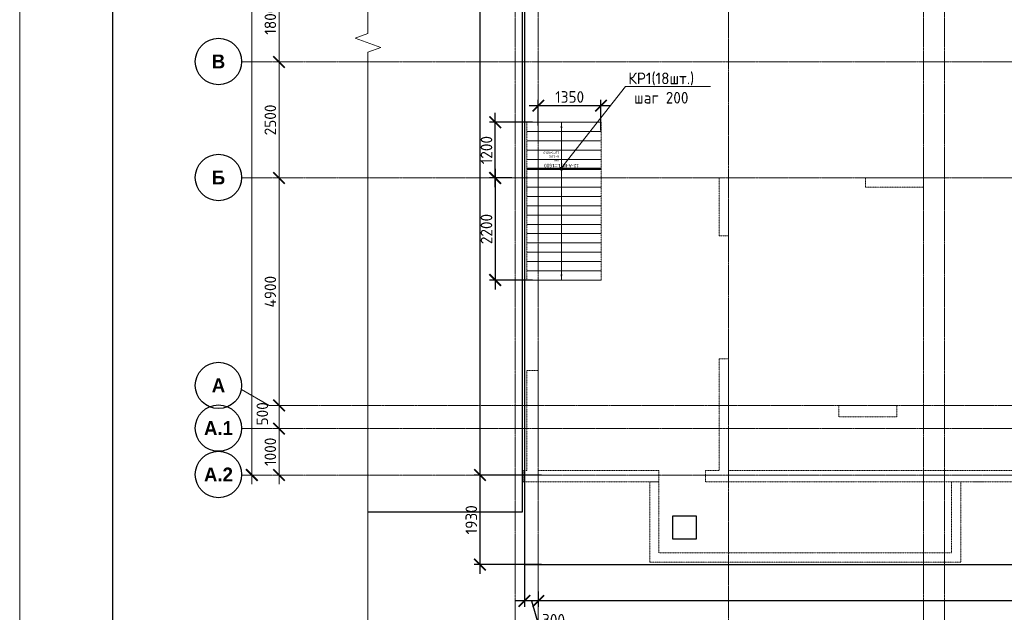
# Model space of a CAD drawing. Header units: millimetres. Extents: x -56135 to 1694203, y -446411 to -23139.
# Tile 115 of 256: x 717922 to 739137, y -185679 to -172910. Entities that reach past the tile are written whole.
import ezdxf
from ezdxf import colors
from ezdxf.entities.mleader import LeaderData, LeaderLine
from ezdxf.enums import TextEntityAlignment as Align
from ezdxf.math import Vec2, Vec3

# ---------------------------------------------------------------- set-up
doc = ezdxf.new("R2010")
doc.units = ezdxf.units.MM
doc.set_wipeout_variables(frame=1)
for name, pattern in [('01 Штриховая _4 мм_', [6, 3.5, -2.5]), ('______5', [1100, 800, -100, 100, -100]), ('GOST2.303 4', [7, 5, -2, 0]), ('осевая', [50.800000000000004, 31.75, -6.35, 6.35, -6.35])]:
    doc.linetypes.add(name, pattern=pattern)
for name, color, linetype, lineweight in [('0 Фундамент', 5, 'Continuous', 30), ('АрмСтер', 2, 'Continuous', 50), ('ВК_задание стр текст', 1, 'Continuous', 5), ('контур распр. стерхней', 2, 'GOST2.303 4', 20), ('Оси', 40, '______5', 18), ('подоснова', 151, 'Continuous', 5), ('РАЗМЕРЫ', 1, 'Continuous', 9), ('СТЕНЫ', 3, 'Continuous', 30), ('ТОНКИЕ', 7, 'Continuous', 9)]:
    doc.layers.add(name, color=color, linetype=linetype, lineweight=lineweight)
doc.layers.add('АрмСтер_атрибуты', color=2, linetype='Continuous', lineweight=0, plot=False)
doc.layers.add('АрмСтер_невид', color=8, linetype='Continuous', lineweight=0, plot=False)
doc.layers.add('ТОЛСТЫЕ_ОСНОВНЫЕ', color=6, linetype='Continuous')
doc.styles.add('Century Gothic', font='GOTHIC.TTF')
doc.styles.add('GOST-2.304_Type-B', font='GOST_Common.ttf')
doc.styles.get("Standard").update_dxf_attribs({"font": 'arial.ttf'})
doc.styles.add('Аннотативный', font='arial.ttf')
doc.dimstyles.new('СПДС', dxfattribs={"dimscale": 100, "dimtxt": 2.5, "dimasz": 2.5, "dimexe": 1.25, "dimexo": 0, "dimtad": 1, "dimdec": 0, "dimtxsty": 'GOST-2.304_Type-B', "dimblk": 'ARCHTICK', "dimcen": 2.5, "dimdle": 2, "dimadec": 0, "dimazin": 2, "dimtfac": 0.75, "dimtdec": 0, "dimtmove": 1, "dimatfit": 3, "dimfxl": 1, "dimtolj": 1, "dimarcsym": 1})

# ---------------------------------------------------------------- blocks, each defined once
blk = doc.blocks.new('NSY101')
at = {"color": 0, "linetype": 'ByBlock', "lineweight": -2}
blk.add_circle((0, 0), 50.00000381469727, dxfattribs=at)
blk = doc.blocks.new('_ArchTick')
at = {"color": 0, "linetype": 'ByBlock', "const_width": 0.15}
blk.add_lwpolyline([(-0.5, -0.5), (0.5, 0.5)], dxfattribs=at)
blk = doc.blocks.new('*D1015')
at = {"layer": 'DEFPOINTS', "color": 0, "transparency": 16777216}
for p in [(468282.1041254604, -106495.3522067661), (468907.0186061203, -106495.3522067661), (468657.8789552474, -128395.3523090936)]:
    blk.add_point(p, dxfattribs=at)
at = {"layer": 'РАЗМЕРЫ', "color": 0, "lineweight": -2, "transparency": 16777216}
for p, q in [((468907.0186061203, -106495.3522067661), (468157.1041254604, -106495.3522067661)), ((468282.1041254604, -128595.3523090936), (468282.1041254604, -106295.3522067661)), ((468657.8789552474, -128395.3523090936), (468157.1041254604, -128395.3523090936))]:
    blk.add_line(p, q, dxfattribs=at)
at = {"layer": 'РАЗМЕРЫ', "color": 0, "lineweight": -2, "transparency": 16777216, "xscale": 250, "yscale": 250, "zscale": 250}
for p, rotation in [((468282.1041254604, -106495.3522067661), 90), ((468282.1041254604, -128395.3523090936), 270)]:
    blk.add_blockref('_ArchTick', p, dxfattribs=dict(at, rotation=rotation))
at = {"layer": 'РАЗМЕРЫ', "color": 0, "transparency": 16777216, "insert": (468094.6041254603, -117445.3522579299), "char_height": 250, "attachment_point": 5, "rotation": 90, "style": 'GOST-2.304_Type-B'}
blk.add_mtext('\\A1;21900', dxfattribs=at)
blk = doc.blocks.new('*D1016')
at = {"layer": 'DEFPOINTS', "color": 0, "transparency": 16777216}
for p in [(468830.3496261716, -127395.3523090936), (468867.6653795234, -127395.3523090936), (468889.6565454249, -128395.3523090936)]:
    blk.add_point(p, dxfattribs=at)
at = {"layer": 'РАЗМЕРЫ', "color": 0, "lineweight": -2, "transparency": 16777216}
for p, q in [((468867.6653795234, -128595.3523090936), (468867.6653795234, -127195.3523090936)), ((468830.3496261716, -127395.3523090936), (468992.6653795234, -127395.3523090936)), ((468889.6565454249, -128395.3523090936), (468742.6653795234, -128395.3523090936))]:
    blk.add_line(p, q, dxfattribs=at)
at = {"layer": 'РАЗМЕРЫ', "color": 0, "lineweight": -2, "transparency": 16777216, "xscale": 250, "yscale": 250, "zscale": 250}
for p, rotation in [((468867.6653795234, -127395.3523090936), 90), ((468867.6653795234, -128395.3523090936), 270)]:
    blk.add_blockref('_ArchTick', p, dxfattribs=dict(at, rotation=rotation))
at = {"layer": 'РАЗМЕРЫ', "color": 0, "transparency": 16777216, "insert": (468680.1653795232, -127895.3523090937), "char_height": 250, "attachment_point": 5, "rotation": 90, "style": 'GOST-2.304_Type-B'}
blk.add_mtext('\\A1;1000', dxfattribs=at)
blk = doc.blocks.new('*D1017')
at = {"layer": 'DEFPOINTS', "color": 0, "transparency": 16777216}
for p in [(468867.6653795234, -126895.3523090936), (469198.3155209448, -126895.3523090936), (468830.3496261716, -127395.3523090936)]:
    blk.add_point(p, dxfattribs=at)
at = {"layer": 'РАЗМЕРЫ', "color": 0, "lineweight": -2, "transparency": 16777216}
for p, q in [((468867.6653795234, -127595.3523090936), (468867.6653795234, -126695.3523090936)), ((469198.3155209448, -126895.3523090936), (468742.6653795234, -126895.3523090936)), ((468830.3496261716, -127395.3523090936), (468992.6653795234, -127395.3523090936))]:
    blk.add_line(p, q, dxfattribs=at)
at = {"layer": 'РАЗМЕРЫ', "color": 0, "lineweight": -2, "transparency": 16777216, "xscale": 250, "yscale": 250, "zscale": 250}
for p, rotation in [((468867.6653795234, -126895.3523090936), 90), ((468867.6653795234, -127395.3523090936), 270)]:
    blk.add_blockref('_ArchTick', p, dxfattribs=dict(at, rotation=rotation))
at = {"layer": 'РАЗМЕРЫ', "color": 0, "transparency": 16777216, "insert": (468507.8847320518, -127077.9129722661), "char_height": 250, "attachment_point": 5, "rotation": 90, "style": 'GOST-2.304_Type-B'}
blk.add_mtext('\\A1;500', dxfattribs=at)
blk = doc.blocks.new('*D1018')
at = {"layer": 'DEFPOINTS', "color": 0, "transparency": 16777216}
for p in [(468867.665379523, -121995.3523090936), (468934.1362863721, -121995.3523090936), (469198.3155209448, -126895.3523090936)]:
    blk.add_point(p, dxfattribs=at)
at = {"layer": 'РАЗМЕРЫ', "color": 0, "lineweight": -2, "transparency": 16777216}
for p, q in [((468867.665379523, -127095.3523090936), (468867.665379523, -121795.3523090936)), ((468934.1362863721, -121995.3523090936), (468742.665379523, -121995.3523090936)), ((469198.3155209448, -126895.3523090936), (468742.665379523, -126895.3523090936))]:
    blk.add_line(p, q, dxfattribs=at)
at = {"layer": 'РАЗМЕРЫ', "color": 0, "lineweight": -2, "transparency": 16777216, "xscale": 250, "yscale": 250, "zscale": 250}
for p, rotation in [((468867.665379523, -121995.3523090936), 90), ((468867.665379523, -126895.3523090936), 270)]:
    blk.add_blockref('_ArchTick', p, dxfattribs=dict(at, rotation=rotation))
at = {"layer": 'РАЗМЕРЫ', "color": 0, "transparency": 16777216, "insert": (468680.1653795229, -124445.3523090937), "char_height": 250, "attachment_point": 5, "rotation": 90, "style": 'GOST-2.304_Type-B'}
blk.add_mtext('\\A1;4900', dxfattribs=at)
blk = doc.blocks.new('*D1019')
at = {"layer": 'DEFPOINTS', "color": 0, "transparency": 16777216}
for p in [(468867.6653795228, -119495.3523090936), (468934.1362863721, -119495.3523090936), (468934.1362863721, -121995.3523090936)]:
    blk.add_point(p, dxfattribs=at)
at = {"layer": 'РАЗМЕРЫ', "color": 0, "lineweight": -2, "transparency": 16777216}
for p, q in [((468867.6653795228, -122195.3523090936), (468867.6653795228, -119295.3523090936)), ((468934.1362863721, -119495.3523090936), (468742.6653795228, -119495.3523090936)), ((468934.1362863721, -121995.3523090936), (468742.6653795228, -121995.3523090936))]:
    blk.add_line(p, q, dxfattribs=at)
at = {"layer": 'РАЗМЕРЫ', "color": 0, "lineweight": -2, "transparency": 16777216, "xscale": 250, "yscale": 250, "zscale": 250}
for p, rotation in [((468867.6653795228, -119495.3523090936), 90), ((468867.6653795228, -121995.3523090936), 270)]:
    blk.add_blockref('_ArchTick', p, dxfattribs=dict(at, rotation=rotation))
at = {"layer": 'РАЗМЕРЫ', "color": 0, "transparency": 16777216, "insert": (468680.1653795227, -120745.3523090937), "char_height": 250, "attachment_point": 5, "rotation": 90, "style": 'GOST-2.304_Type-B'}
blk.add_mtext('\\A1;2500', dxfattribs=at)
blk = doc.blocks.new('*D997')
at = {"layer": 'DEFPOINTS', "color": 0, "transparency": 16777216}
for p in [(468867.6653795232, -117695.3523090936), (468934.1362863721, -117695.3523090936), (468934.1362863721, -119495.3523090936)]:
    blk.add_point(p, dxfattribs=at)
at = {"layer": 'РАЗМЕРЫ', "color": 0, "lineweight": -2, "transparency": 16777216}
for p, q in [((468867.6653795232, -119695.3523090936), (468867.6653795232, -117495.3523090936)), ((468934.1362863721, -117695.3523090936), (468742.6653795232, -117695.3523090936)), ((468934.1362863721, -119495.3523090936), (468742.6653795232, -119495.3523090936))]:
    blk.add_line(p, q, dxfattribs=at)
at = {"layer": 'РАЗМЕРЫ', "color": 0, "lineweight": -2, "transparency": 16777216, "xscale": 250, "yscale": 250, "zscale": 250}
for p, rotation in [((468867.6653795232, -117695.3523090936), 90), ((468867.6653795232, -119495.3523090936), 270)]:
    blk.add_blockref('_ArchTick', p, dxfattribs=dict(at, rotation=rotation))
at = {"layer": 'РАЗМЕРЫ', "color": 0, "transparency": 16777216, "insert": (468680.1653795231, -118595.3523090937), "char_height": 250, "attachment_point": 5, "rotation": 90, "style": 'GOST-2.304_Type-B'}
blk.add_mtext('\\A1;1800', dxfattribs=at)
blk = doc.blocks.new('*D1093')
at = {"layer": 'DEFPOINTS', "color": 0, "transparency": 16777216}
for p in [(775897.1959788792, -184650.1998832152), (729097.2632983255, -185232.286117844), (729097.2632983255, -185434.0357988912)]:
    blk.add_point(p, dxfattribs=at)
at = {"layer": 'РАЗМЕРЫ', "color": 0, "lineweight": -2, "transparency": 16777216}
for p, q in [((775897.1959788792, -184650.1998832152), (775897.1959788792, -185559.0357988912)), ((729097.2632983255, -185232.286117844), (729097.2632983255, -185559.0357988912)), ((776097.1959788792, -185434.0357988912), (728897.2632983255, -185434.0357988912))]:
    blk.add_line(p, q, dxfattribs=at)
at = {"layer": 'РАЗМЕРЫ', "color": 0, "lineweight": -2, "transparency": 16777216, "xscale": 250, "yscale": 250, "zscale": 250, "rotation": 180}
blk.add_blockref('_ArchTick', (729097.2632983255, -185434.0357988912), dxfattribs=at)
at = {"layer": 'РАЗМЕРЫ', "color": 0, "lineweight": -2, "transparency": 16777216, "xscale": 250, "yscale": 250, "zscale": 250}
blk.add_blockref('_ArchTick', (775897.1959788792, -185434.0357988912), dxfattribs=at)
at = {"layer": 'РАЗМЕРЫ', "color": 0, "transparency": 16777216, "insert": (752497.2296386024, -185246.5357988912), "char_height": 250, "attachment_point": 5, "style": 'GOST-2.304_Type-B'}
blk.add_mtext('\\A1;46800', dxfattribs=at)
blk = doc.blocks.new('*D1094')
at = {"layer": 'DEFPOINTS', "color": 0, "transparency": 16777216}
for p in [(728797.0003631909, -184650.191780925), (729097.2632983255, -185232.286117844), (728797.0003631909, -185434.0357988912)]:
    blk.add_point(p, dxfattribs=at)
at = {"layer": 'РАЗМЕРЫ', "color": 0, "lineweight": -2, "transparency": 16777216}
for p, q in [((728797.0003631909, -184650.191780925), (728797.0003631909, -185559.0357988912)), ((729097.2632983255, -185232.286117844), (729097.2632983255, -185559.0357988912)), ((729297.2632983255, -185434.0357988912), (728597.0003631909, -185434.0357988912)), ((728947.1318307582, -185434.0357988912), (729125.2568307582, -186027.7857988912)), ((729125.2568307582, -186027.7857988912), (729725.2568307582, -186027.7857988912))]:
    blk.add_line(p, q, dxfattribs=at)
at = {"layer": 'РАЗМЕРЫ', "color": 0, "lineweight": -2, "transparency": 16777216, "xscale": 250, "yscale": 250, "zscale": 250, "rotation": 180}
blk.add_blockref('_ArchTick', (728797.0003631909, -185434.0357988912), dxfattribs=at)
at = {"layer": 'РАЗМЕРЫ', "color": 0, "lineweight": -2, "transparency": 16777216, "xscale": 250, "yscale": 250, "zscale": 250}
blk.add_blockref('_ArchTick', (729097.2632983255, -185434.0357988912), dxfattribs=at)
at = {"layer": 'РАЗМЕРЫ', "color": 0, "transparency": 16777216, "insert": (729425.2568307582, -185840.2857988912), "char_height": 250, "attachment_point": 5, "style": 'GOST-2.304_Type-B'}
blk.add_mtext('\\A1;300', dxfattribs=at)
blk = doc.blocks.new('*D1095')
at = {"layer": 'DEFPOINTS', "color": 0, "transparency": 16777216}
for p in [(727840.7416423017, -182720.1919830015), (729165.5298182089, -182720.1919830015), (729165.5298182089, -184650.1917809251)]:
    blk.add_point(p, dxfattribs=at)
at = {"layer": 'РАЗМЕРЫ', "color": 0, "lineweight": -2, "transparency": 16777216}
for p, q in [((727840.7416423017, -184850.1917809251), (727840.7416423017, -182520.1919830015)), ((729165.5298182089, -182720.1919830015), (727715.7416423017, -182720.1919830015)), ((729165.5298182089, -184650.1917809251), (727715.7416423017, -184650.1917809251))]:
    blk.add_line(p, q, dxfattribs=at)
at = {"layer": 'РАЗМЕРЫ', "color": 0, "lineweight": -2, "transparency": 16777216, "xscale": 250, "yscale": 250, "zscale": 250}
for p, rotation in [((727840.7416423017, -182720.1919830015), 90), ((727840.7416423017, -184650.1917809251), 270)]:
    blk.add_blockref('_ArchTick', p, dxfattribs=dict(at, rotation=rotation))
at = {"layer": 'РАЗМЕРЫ', "color": 0, "transparency": 16777216, "insert": (727653.2416423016, -183685.1918819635), "char_height": 250, "attachment_point": 5, "rotation": 90, "style": 'GOST-2.304_Type-B'}
blk.add_mtext('\\A1;1930', dxfattribs=at)
blk = doc.blocks.new('*D1096')
at = {"layer": 'DEFPOINTS', "color": 0, "transparency": 16777216}
for p in [(727840.7416423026, -160820.191880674), (729097.2632983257, -160820.191880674), (729165.5298182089, -182720.1919830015)]:
    blk.add_point(p, dxfattribs=at)
at = {"layer": 'РАЗМЕРЫ', "color": 0, "lineweight": -2, "transparency": 16777216}
for p, q in [((727840.7416423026, -182920.1919830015), (727840.7416423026, -160620.191880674)), ((729097.2632983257, -160820.191880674), (727715.7416423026, -160820.191880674)), ((729165.5298182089, -182720.1919830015), (727715.7416423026, -182720.1919830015))]:
    blk.add_line(p, q, dxfattribs=at)
at = {"layer": 'РАЗМЕРЫ', "color": 0, "lineweight": -2, "transparency": 16777216, "xscale": 250, "yscale": 250, "zscale": 250}
for p, rotation in [((727840.7416423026, -160820.191880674), 90), ((727840.7416423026, -182720.1919830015), 270)]:
    blk.add_blockref('_ArchTick', p, dxfattribs=dict(at, rotation=rotation))
at = {"layer": 'РАЗМЕРЫ', "color": 0, "transparency": 16777216, "insert": (727653.2416423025, -171770.1919318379), "char_height": 250, "attachment_point": 5, "rotation": 90, "style": 'GOST-2.304_Type-B'}
blk.add_mtext('\\A1;21900', dxfattribs=at)
blk = doc.blocks.new('*U43')
at = {"layer": 'ТОЛСТЫЕ_ОСНОВНЫЕ', "color": 6}
blk.add_lwpolyline([(20, 5), (886, 5), (886, 415), (20, 415)], close=True, dxfattribs=at)
at = {"layer": 'ТОНКИЕ'}
blk.add_lwpolyline([(0, 0), (891, 0), (891, 420), (0, 420)], close=True, dxfattribs=at)
blk = doc.blocks.new('вк')
at = {"layer": '0 Фундамент', "color": 5, "ltscale": 100}
blk.add_lwpolyline([(-559051.8514203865, -945800.8449470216), (-558551.8514203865, -945800.8449470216), (-558551.8514203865, -946300.8449470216), (-559051.8514203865, -946300.8449470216)], close=True, dxfattribs=at)
blk = doc.blocks.new('стены  тп')
at = {"layer": 'СТЕНЫ', "color": 251, "linetype": '01 Штриховая _4 мм_', "lineweight": 0, "true_color": 0x636466}
for p, q in [((542712.2941032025, -332125.7320408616, 3099.999999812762), (542462.2941032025, -332125.7320408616, 3099.999999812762)), ((542462.2941032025, -332125.7320408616, 3099.999999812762), (542462.2941032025, -333125.7320411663, 3099.999999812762)), ((542712.2941032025, -333125.7320411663, 3099.999999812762), (542712.2941032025, -332125.7320408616, 3099.999999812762)), ((546692.2941032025, -332125.7320408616, 3099.999999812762), (546612.2941032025, -332125.7320408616, 3099.999999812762)), ((546612.2941032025, -332125.7320408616, 3099.999999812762), (546612.2941032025, -333375.7324137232, 3099.999999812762)), ((546812.2941032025, -332125.7320408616, 3099.999999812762), (546692.2941032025, -332125.7320408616, 3099.999999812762)), ((546812.2941032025, -333375.7324137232, 3099.999999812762), (546812.2941032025, -332125.7320408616, 3099.999999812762)), ((551012.2941032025, -332125.7320408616, 3099.999999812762), (549762.2941032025, -332125.7320408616, 3099.999999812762)), ((549762.2941032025, -332125.7320408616, 3099.999999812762), (549762.2941032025, -332325.7320408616, 3099.999999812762)), ((551012.2941032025, -332325.7320408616, 3099.999999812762), (551012.2941032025, -332125.7320408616, 3099.999999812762)), ((549762.2941032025, -332325.7320408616, 3099.999999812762), (551012.2941032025, -332325.7320408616, 3099.999999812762)), ((542462.2941032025, -333125.7320411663, 3099.999999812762), (542712.2941032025, -333125.7320411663, 3099.999999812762)), ((546612.2941032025, -333375.7324137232, 3099.999999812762), (546692.2941032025, -333375.7324137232, 3099.999999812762)), ((546692.2941032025, -333375.7324137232, 3099.999999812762), (546812.2941032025, -333375.7324137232, 3099.999999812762)), ((546692.2941032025, -336025.7322390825, 3099.999999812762), (546612.2941032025, -336025.7322390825, 3099.999999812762)), ((546612.2941032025, -336025.7322390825, 3099.999999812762), (546612.2941032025, -338425.7320408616, 3099.999999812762)), ((546812.2941032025, -336025.7322390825, 3099.999999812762), (546692.2941032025, -336025.7322390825, 3099.999999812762)), ((546812.2941032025, -338425.7320408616, 3099.999999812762), (546812.2941032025, -336025.7322390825, 3099.999999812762)), ((542592.2941032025, -336275.7324699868, 3099.999999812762), (542462.2941032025, -336275.7324699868, 3099.999999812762)), ((542462.2941032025, -336275.7324699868, 3099.999999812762), (542462.2941032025, -338425.7320408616, 3099.999999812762)), ((542712.2941032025, -336275.7324699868, 3099.999999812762), (542592.2941032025, -336275.7324699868, 3099.999999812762)), ((542712.2941032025, -338425.7320408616, 3099.999999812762), (542712.2941032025, -336275.7324699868, 3099.999999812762)), ((550437.1269294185, -337025.7320408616, 3099.999999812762), (549187.1269622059, -337025.7320408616, 3099.999999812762)), ((549187.1269622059, -337025.7320408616, 3099.999999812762), (549187.1269622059, -337275.7320408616, 3099.999999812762)), ((550437.1269294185, -337275.7320408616, 3099.999999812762), (550437.1269294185, -337025.7320408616, 3099.999999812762)), ((549187.1269622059, -337275.7320408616, 3099.999999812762), (550437.1269294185, -337275.7320408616, 3099.999999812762)), ((542462.2941032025, -338425.7320408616, 3099.999999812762), (542387.2941032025, -338425.7320408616, 3099.999999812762)), ((542387.2941032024, -338425.7320408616, 3099.999999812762), (542387.2941032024, -338675.7320408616, 3099.999999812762)), ((545312.2941032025, -338425.7320408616, 3099.999999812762), (542712.2941032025, -338425.7320408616, 3099.999999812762)), ((545312.2941032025, -338425.7320408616, 3099.999999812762), (545312.2941032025, -338675.7320408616, 3099.999999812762)), ((546312.2941032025, -338675.7320408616, 3099.999999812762), (546312.2941032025, -338425.7320408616, 3099.999999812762)), ((546612.2941032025, -338425.7320408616, 3099.999999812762), (546312.2941032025, -338425.7320408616, 3099.999999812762)), ((554712.2941032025, -338425.7320408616, 3099.999999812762), (546812.2941032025, -338425.7320408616, 3099.999999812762)), ((542387.2941032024, -338675.7320408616, 3099.999999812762), (545112.2941032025, -338675.7320408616, 3099.999999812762)), ((545112.2941032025, -338675.7320408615, 3099.999999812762), (545112.2941032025, -340405.7320408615, 3099.999999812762)), ((545312.2941032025, -338675.7320408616, 3099.999999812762), (545112.2941032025, -338675.7320408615, 3099.999999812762)), ((545112.2941032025, -338675.7320408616, 3099.999999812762), (545312.2941032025, -338675.7320408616, 3099.999999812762)), ((545312.2941032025, -340205.7320408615, 3099.999999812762), (545312.2941032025, -338675.7320408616, 3099.999999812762)), ((546312.2941032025, -338675.7320408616, 3099.999999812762), (552112.2941032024, -338675.7320408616, 3099.999999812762)), ((551612.3898645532, -338675.7320408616, 3099.999999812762), (551612.3898645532, -340205.7320408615, 3099.999999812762)), ((551812.3898645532, -340405.7320408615, 3099.999999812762), (551812.3898645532, -338675.7320408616, 3099.999999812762)), ((552312.2941032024, -338675.7320408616, 3099.999999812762), (552112.2941032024, -338675.7320408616, 3099.999999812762)), ((552112.2941032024, -338675.7320408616, 3099.999999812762), (552312.2941032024, -338675.7320408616, 3099.999999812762)), ((552312.2941032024, -338675.7320408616, 3099.999999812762), (561812.2941266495, -338675.7320408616, 3099.999999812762)), ((551612.3898645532, -340205.7320408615, 3099.999999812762), (545312.2941032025, -340205.7320408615, 3099.999999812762)), ((545112.2941032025, -340405.7320408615, 3099.999999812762), (545312.2941032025, -340405.7320408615, 3099.999999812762)), ((545312.2941032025, -340405.7320408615, 3099.999999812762), (551812.3898645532, -340405.7320408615, 3099.999999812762))]:
    blk.add_line(p, q, dxfattribs=at)
blk = doc.blocks.new('_None')
blk = doc.blocks.new('*U1101')
at = {"layer": 'АрмСтер_невид', "ltscale": 100}
for p, q in [((-852.5029952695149, 2400.000000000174), (747.4970047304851, 2400.000000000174)), ((-852.5029952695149, 2200.000000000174), (747.4970047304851, 2200.000000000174)), ((-852.5029952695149, 2000.000000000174), (747.4970047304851, 2000.000000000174)), ((-852.5029952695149, 1800.000000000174), (747.4970047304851, 1800.000000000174)), ((-852.5029952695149, 1600.000000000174), (747.4970047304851, 1600.000000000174)), ((-852.5029952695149, 1400.000000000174), (747.4970047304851, 1400.000000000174)), ((-852.5029952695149, 1200.000000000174), (747.4970047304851, 1200.000000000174)), ((-852.5029952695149, 1000.000000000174), (747.4970047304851, 1000.000000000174)), ((-852.5029952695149, 800.0000000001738), (747.4970047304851, 800.0000000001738)), ((-852.5029952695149, 600.0000000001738), (747.4970047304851, 600.0000000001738)), ((-852.5029952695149, 400.0000000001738), (747.4970047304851, 400.0000000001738)), ((-852.5029952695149, 200.0000000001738), (747.4970047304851, 200.0000000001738)), ((-852.5029952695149, -199.9999999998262), (747.4970047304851, -199.9999999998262)), ((-852.5029952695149, -399.9999999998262), (747.4970047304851, -399.9999999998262)), ((-852.5029952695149, -599.9999999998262), (747.4970047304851, -599.9999999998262)), ((-852.5029952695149, -799.9999999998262), (747.4970047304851, -799.9999999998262)), ((-852.5029952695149, -999.9999999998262), (747.4970047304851, -999.9999999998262))]:
    blk.add_line(p, q, dxfattribs=at)
at = {"layer": 'РАЗМЕРЫ'}
for p, q in [((112.5, 2400), (-112.5, 2400)), ((112.5, -999.9999999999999), (-112.5, -999.9999999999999))]:
    blk.add_line(p, q, dxfattribs=at)
at = {"layer": 'РАЗМЕРЫ', "ltscale": 15}
blk.add_line((0, -999.9999999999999), (0, 2400), dxfattribs=at)
at = {"layer": 'РАЗМЕРЫ'}
for points in [[(0, 2400), (20.9491753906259, 2274.812449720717), (-20.9491753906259, 2274.812449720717)], [(0, -999.9999999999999), (20.94909243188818, -874.8129454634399), (-20.94909243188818, -874.8129454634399)]]:
    blk.add_solid(points, dxfattribs=at)
at = {"layer": 'АрмСтер_атрибуты', "color": 215, "ltscale": 15, "style": 'Аннотативный'}
for s, p in [('шаг', (51.40111647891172, -194.1948651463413)), ('Lр=', (50.24205551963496, -367.7993816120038)), ('n=', (51.40111647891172, -285.1252040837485))]:
    blk.add_text(s, height=50, dxfattribs=at).set_placement(p)
at = {"layer": 'АрмСтер_атрибуты', "color": 215, "style": 'Аннотативный'}
for tag, p, flags in [('ШАГ', (190.9030162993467, -194.1948651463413), 10), ('КОЛ', (138.0488052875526, -285.1252040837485), 8), ('ШИРИНА', (172.8848856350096, -367.7993816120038), 8)]:
    blk.add_attdef(tag, p, '', height=50, dxfattribs=dict(at, flags=flags))
at = {"layer": 'АрмСтер_атрибуты', "flags": 9}
for tag, p in [('ОБОЗНАЧЕНИЕ', (-1033.528523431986, -1724.44533312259)), ('МАССА', (-1033.528523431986, -1610.465910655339))]:
    blk.add_attdef(tag, p, '', height=75, dxfattribs=at)
at = {"linetype": 'Continuous', "lineweight": 0}
blk.add_wipeout([(34.96499999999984, 9.947598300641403e-14), (28.287279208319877, 20.551911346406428), (10.804779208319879, 33.25369109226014), (-10.804779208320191, 33.25369109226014), (-28.28727920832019, 20.551911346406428), (-34.96500000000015, 9.947598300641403e-14), (-28.287279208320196, -20.55191134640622), (-10.804779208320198, -33.25369109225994), (10.80477920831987, -33.25369109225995), (28.287279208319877, -20.551911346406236)], dxfattribs=at)
at = {"color": 0, "linetype": 'ByBlock', "lineweight": -2, "ltscale": 100}
blk.add_line((-852.5029952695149, 0), (747.4970047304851, 0), dxfattribs=at)
at = {"layer": 'АрмСтер_невид', "ltscale": 100}
blk.add_line((-852.5029952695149, 1.738271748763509e-10), (747.4970047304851, 1.738271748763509e-10), dxfattribs=at)
at = {"layer": 'РАЗМЕРЫ'}
blk.add_circle((0, 0), 35, dxfattribs=at)
at = {"layer": 'АрмСтер_атрибуты', "style": 'Аннотативный', "flags": 8}
blk.add_attdef('ПОЗ', (110, 29.63266317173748), '', height=75, dxfattribs=at)
blk.add_attdef('НАИМЕНОВАНИЕ', text='', height=75, dxfattribs=at).set_placement((0, -29.33884047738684), align=Align.TOP_CENTER)
blk = doc.blocks.new('*D1104')
at = {"layer": 'DEFPOINTS', "color": 0, "transparency": 16777216}
for p in [(730446.9210753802, -174762.2407164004), (729097.2632983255, -175188.2082455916, -359.9999999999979), (730446.9210753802, -175298.2706453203, -359.9999999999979)]:
    blk.add_point(p, dxfattribs=at)
at = {"layer": 'РАЗМЕРЫ', "color": 0, "lineweight": -2, "transparency": 16777216}
for p, q in [((728897.2632983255, -174762.2407164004), (730646.9210753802, -174762.2407164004)), ((729097.2632983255, -175188.2082455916), (729097.2632983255, -174637.2407164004)), ((730446.9210753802, -175298.2706453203), (730446.9210753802, -174637.2407164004))]:
    blk.add_line(p, q, dxfattribs=at)
at = {"layer": 'РАЗМЕРЫ', "color": 0, "lineweight": -2, "transparency": 16777216, "xscale": 250, "yscale": 250, "zscale": 250, "rotation": 180}
blk.add_blockref('_ArchTick', (729097.2632983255, -174762.2407164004), dxfattribs=at)
at = {"layer": 'РАЗМЕРЫ', "color": 0, "lineweight": -2, "transparency": 16777216, "xscale": 250, "yscale": 250, "zscale": 250}
blk.add_blockref('_ArchTick', (730446.9210753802, -174762.2407164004), dxfattribs=at)
at = {"layer": 'РАЗМЕРЫ', "color": 0, "transparency": 16777216, "insert": (729772.0921868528, -174574.7407164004), "char_height": 250, "attachment_point": 5, "style": 'GOST-2.304_Type-B'}
blk.add_mtext('\\A1;1350', dxfattribs=at)
blk = doc.blocks.new('*D1103')
at = {"layer": 'DEFPOINTS', "color": 0, "transparency": 16777216}
for p in [(728167.5755239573, -175120.1919833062), (728972.1675369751, -175120.1919833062), (728529.7967558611, -176320.1919830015)]:
    blk.add_point(p, dxfattribs=at)
at = {"layer": 'РАЗМЕРЫ', "color": 0, "lineweight": -2, "transparency": 16777216}
for p, q in [((728167.5755239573, -176520.1919830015), (728167.5755239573, -174920.1919833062)), ((728972.1675369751, -175120.1919833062), (728042.5755239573, -175120.1919833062)), ((728529.7967558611, -176320.1919830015), (728042.5755239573, -176320.1919830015))]:
    blk.add_line(p, q, dxfattribs=at)
at = {"layer": 'РАЗМЕРЫ', "color": 0, "lineweight": -2, "transparency": 16777216, "xscale": 250, "yscale": 250, "zscale": 250}
for p, rotation in [((728167.5755239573, -175120.1919833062), 90), ((728167.5755239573, -176320.1919830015), 270)]:
    blk.add_blockref('_ArchTick', p, dxfattribs=dict(at, rotation=rotation))
at = {"layer": 'РАЗМЕРЫ', "color": 0, "transparency": 16777216, "insert": (727980.0755239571, -175720.191983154), "char_height": 250, "attachment_point": 5, "rotation": 90, "style": 'GOST-2.304_Type-B'}
blk.add_mtext('\\A1;1200', dxfattribs=at)
blk = doc.blocks.new('*D1105')
at = {"layer": 'DEFPOINTS', "color": 0, "transparency": 16777216}
for p in [(728368.302438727, -176320.1919830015), (728167.5755239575, -178520.1920794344), (728972.1675369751, -178520.1920794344)]:
    blk.add_point(p, dxfattribs=at)
at = {"layer": 'РАЗМЕРЫ', "color": 0, "lineweight": -2, "transparency": 16777216}
for p, q in [((728167.5755239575, -176120.1919830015), (728167.5755239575, -178720.1920794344)), ((728368.302438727, -176320.1919830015), (728042.5755239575, -176320.1919830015)), ((728972.1675369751, -178520.1920794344), (728042.5755239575, -178520.1920794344))]:
    blk.add_line(p, q, dxfattribs=at)
at = {"layer": 'РАЗМЕРЫ', "color": 0, "lineweight": -2, "transparency": 16777216, "xscale": 250, "yscale": 250, "zscale": 250}
for p, rotation in [((728167.5755239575, -176320.1919830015), 90), ((728167.5755239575, -178520.1920794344), 270)]:
    blk.add_blockref('_ArchTick', p, dxfattribs=dict(at, rotation=rotation))
at = {"layer": 'РАЗМЕРЫ', "color": 0, "transparency": 16777216, "insert": (727980.0755239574, -177420.1920312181), "char_height": 250, "attachment_point": 5, "rotation": 90, "style": 'GOST-2.304_Type-B'}
blk.add_mtext('\\A1;2200', dxfattribs=at)
blk = doc.blocks.new('оси 2.2-2.3')
at = {"layer": 'Оси', "color": 16, "linetype": 'осевая', "lineweight": 0, "transparency": 33554687}
for p, q in [((478554.947723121, -104267.9444934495), (478554.947723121, -134893.5164366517)), ((473954.947723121, -105027.5135645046), (473954.947723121, -134138.0768263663)), ((474454.947723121, -105027.5135645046), (474454.947723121, -134138.0768263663)), ((482754.947723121, -105027.5135645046), (482754.947723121, -134138.0768263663)), ((483204.9477231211, -105027.5135645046), (483204.947723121, -134138.0768263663)), ((468076.3457280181, -119495.3523090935), (524372.863755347, -119495.3523090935)), ((468076.3457280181, -121995.3523090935), (524372.863755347, -121995.3523090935)), ((468653.7843527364, -126895.3523090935), (523707.4381898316, -126895.3523090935)), ((468076.3457280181, -127395.3523090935), (524372.863755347, -127395.3523090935)), ((468076.3457280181, -128395.3523090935), (524372.863755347, -128395.3523090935))]:
    blk.add_line(p, q, dxfattribs=at)
at = {"layer": 'Оси', "color": 16, "linetype": '______5', "lineweight": 0, "transparency": 33554687}
blk.add_line((468653.7843527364, -126895.3523090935), (468057.4970618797, -126551.0856812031), dxfattribs=at)
at = {"layer": 'Оси', "color": 16, "linetype": 'Continuous', "lineweight": 25, "transparency": 33554687, "xscale": 9.999999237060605, "yscale": 9.999999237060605, "zscale": 9.999999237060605}
for p in [(467562.736632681, -119485.2473171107), (467562.736632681, -121985.2473171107), (467562.736632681, -126465.2473171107), (467562.736632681, -127385.2473171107), (467562.736632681, -128385.2473171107)]:
    blk.add_blockref('NSY101', p, dxfattribs=at)
at = {"layer": 'Оси', "color": 16, "linetype": 'Continuous', "lineweight": 25, "transparency": 33554687, "char_height": 300, "attachment_point": 5, "style": 'Century Gothic'}
for s, insert, width in [('\\A1;{\\fCentury Gothic|i0|b1;\\H300.000000;\\W1.000000;\\C16;В}\\P', (467562.736632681, -119485.2473171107), 389.9999999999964), ('\\A1;{\\fCentury Gothic|i0|b1;\\H300.000000;\\W1.000000;\\C16;Б}\\P', (467562.736632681, -121985.2473171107), 390), ('\\A1;{\\fCentury Gothic|i0|b1;\\H300.000000;\\W1.000000;\\C16;А}\\P', (467562.736632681, -126465.2473171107), 460), ('\\A1;{\\fCentury Gothic|i0|b1;\\H300.000000;\\W1.000000;\\C16;А.1}\\P', (467562.736632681, -127385.2473171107), 810.0000000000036), ('\\A1;{\\fCentury Gothic|i0|b1;\\H300.000000;\\W1.000000;\\C16;А.2}\\P', (467562.736632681, -128385.2473171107), 810.0000000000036)]:
    blk.add_mtext(s, dxfattribs=dict(at, insert=insert, width=width))
at = {"layer": 'РАЗМЕРЫ', "color": 1}
for base, p1, p2, picture, middle in [((468282.1041254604, -106495.3522067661), (468657.8789552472, -128395.3523090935), (468907.0186061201, -106495.352206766), '*D1015', (468094.6041254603, -117445.3522579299)), ((468867.6653795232, -117695.3523090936), (468934.1362863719, -119495.3523090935), (468934.1362863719, -117695.3523090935), '*D997', (468680.1653795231, -118595.3523090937)), ((468867.6653795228, -119495.3523090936), (468934.1362863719, -121995.3523090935), (468934.1362863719, -119495.3523090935), '*D1019', (468680.1653795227, -120745.3523090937)), ((468867.665379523, -121995.3523090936), (469198.3155209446, -126895.3523090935), (468934.1362863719, -121995.3523090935), '*D1018', (468680.1653795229, -124445.3523090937))]:
    dim = blk.add_linear_dim(base=base, p1=p1, p2=p2, angle=90, dimstyle='СПДС', dxfattribs=at)
    dim.commit()
    dim.dimension.update_dxf_attribs({"geometry": picture, "text_midpoint": middle})
dim = blk.add_linear_dim(base=(468867.6653795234, -126895.3523090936), p1=(468830.3496261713, -127395.3523090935), p2=(469198.3155209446, -126895.3523090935), angle=90, dimstyle='СПДС', dxfattribs=at)
dim.commit()
dim.dimension.update_dxf_attribs({"geometry": '*D1017', "text_midpoint": (468695.3847320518, -127077.9129722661), "dimtype": 128})
dim = blk.add_linear_dim(base=(468867.6653795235, -127395.3523090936), p1=(468889.6565454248, -128395.3523090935), p2=(468830.3496261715, -127395.3523090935), angle=90, dimstyle='СПДС', dxfattribs=at)
dim.commit()
dim.dimension.update_dxf_attribs({"geometry": '*D1016', "text_midpoint": (468680.1653795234, -127895.3523090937), "insert": (1.164153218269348e-10, 0)})

msp = doc.modelspace()

# ---------------------------------------------------------------- linework, layer by layer
at = {"layer": '0 Фундамент'}
for points in [[(728797.0003631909, -160470.1917817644), (728797.0003631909, -184650.191780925), (736147.0003631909, -184650.191780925), (736147.0003631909, -184650.1917809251), (748647.0003514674, -184650.1917809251), (748647.0003280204, -184650.1917809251), (750997.0003397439, -184650.1917809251), (750997.0003397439, -184650.1917809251), (776447.0003631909, -184650.1917809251), (776447.0003631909, -180570.1917516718), (777927.0003631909, -180570.1917516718), (777927.0003631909, -171970.1917701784), (776447.0003631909, -171970.1917701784), (776447.0003631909, -160470.1917817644), (728797.0003631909, -160470.1917817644)], [(725426.3877687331, -160620.1918806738), (725972.0003631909, -160620.1918806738), (725972.0003631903, -160620.1918806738), (728322.0003631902, -160620.1918806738), (728322.0003631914, -160620.1918806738), (728747.0003631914, -160620.1918806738), (728747.0003631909, -183520.1918505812), (725426.3877687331, -183520.1918505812)]]:
    msp.add_lwpolyline(points, dxfattribs=at)
at = {"layer": 'контур распр. стерхней', "linetype": '01 Штриховая _4 мм_'}
msp.add_lwpolyline([(730447.9210753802, -175120.1919833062), (730448.2464010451, -178520.1919833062), (728847.3256888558, -178520.1919833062), (728847.0003631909, -175120.1919833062)], close=True, dxfattribs=at)
at = {"layer": 'РАЗМЕРЫ', "color": 7, "linetype": 'Continuous', "lineweight": 15}
msp.add_lwpolyline([(725426.3877687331, -159814.2838281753), (725426.3877687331, -173208.8000412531), (725151.6400267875, -173308.8000412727), (725701.1355106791, -173508.8000412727), (725426.3877687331, -173608.8000412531), (725426.3877687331, -186655.4483654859)], dxfattribs=at)

# ---------------------------------------------------------------- block references
at = {"xscale": 100, "yscale": 100, "zscale": 100}
msp.add_blockref('*U43', (717922.3923265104, -194784.7711211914), dxfattribs=at)
at = {"layer": 'ВК_задание стр текст', "color": 5}
msp.add_blockref('вк', (1291049.0189984, 762197.8681428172), dxfattribs=at)
at = {"layer": 'РАЗМЕРЫ', "color": 1}
msp.add_blockref('оси 2.2-2.3', (254642.3155752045, -54324.8396739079), dxfattribs=at)
at = {"layer": 'РАЗМЕРЫ'}
msp.add_blockref('стены  тп', (186384.8734337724, 155805.5400578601, -3099.999999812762), dxfattribs=at)

# ---------------------------------------------------------------- dimensions: what is measured, and where the dimension line sits
at = {"layer": 'РАЗМЕРЫ', "color": 1}
for base, p1, p2, picture, middle in [((727840.7416423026, -160820.191880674), (729165.5298182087, -182720.1919830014), (729097.2632983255, -160820.1918806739), '*D1096', (727653.2416423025, -171770.1919318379)), ((727840.7416423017, -182720.1919830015), (729165.5298182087, -184650.191780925), (729165.5298182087, -182720.1919830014), '*D1095', (727653.2416423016, -183685.1918819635))]:
    dim = msp.add_linear_dim(base=base, p1=p1, p2=p2, angle=90, dimstyle='СПДС', dxfattribs=at)
    dim.commit()
    dim.dimension.update_dxf_attribs({"geometry": picture, "text_midpoint": middle})
for base, p1, p2, picture, middle in [((728797.0003631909, -185434.0357988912), (729097.2632983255, -185232.286117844), (728797.0003631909, -184650.191780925), '*D1094', (729187.7568307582, -185840.2857988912)), ((729097.2632983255, -185434.0357988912), (775897.1959788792, -184650.1998832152), (729097.2632983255, -185232.286117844), '*D1093', (752497.2296386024, -185246.5357988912))]:
    dim = msp.add_linear_dim(base=base, p1=p1, p2=p2, dimstyle='СПДС', dxfattribs=at)
    dim.commit()
    dim.dimension.update_dxf_attribs({"geometry": picture, "text_midpoint": middle})

# ---------------------------------------------------------------- leaders
at = {"layer": 'подоснова', "color": 2, "ltscale": 0.3}
ml = msp.add_multileader_mtext('Standard', dxfattribs=at)
ml.set_content('КР1(18шт.)\\Pшаг 200', color=2, style='GOST-2.304_Type-B')
ml.set_leader_properties(color=256, linetype='ByLayer', lineweight=15)
ml.set_arrow_properties(name='NONE')
ml.build(insert=Vec2(0, 0))
ml.multileader.update_dxf_attribs({"text_left_attachment_type": 6, "text_right_attachment_type": 6, "dogleg_length": 0.1, "arrow_head_size": 18})
ctx = ml.context
ctx.base_point, ctx.char_height, ctx.arrow_head_size, ctx.landing_gap_size, ctx.plane_origin = Vec3(730976.3088071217, -174350.1245997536), 250, 18, 20, Vec3(730429.6914103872, -168965.5684787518)
ctx.left_attachment, ctx.right_attachment, ctx.text_align_type = 6, 6, 1
notes = []
notes.append((ctx, [(0, (1, 1, 0), (730976.2088071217, -174350.1245997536), (1, 0), 0.1, [(0, [(729566.9957704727, -176140.7438946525)], 0, [])])]))
ctx.mtext.insert, ctx.mtext.alignment, ctx.mtext.flow_direction = Vec3(731746.3088071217, -174050.1245997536), 2, 5
for ctx, leaders in notes:
    for number, flags, end, landing, length, lines in leaders:
        leader = LeaderData()
        leader.index, (leader.has_last_leader_line, leader.has_dogleg_vector, leader.attachment_direction) = number, flags
        leader.last_leader_point, leader.dogleg_vector, leader.dogleg_length = Vec3(end), Vec3(landing), length
        for number, points, colour, breaks in lines:
            line = LeaderLine()
            line.index, line.vertices, line.color, line.breaks = number, Vec3.list(points), colors.encode_raw_color(colour), breaks
            leader.lines.append(line)
        ctx.leaders.append(leader)

# ---------------------------------------------------------------- next in the draw order: block references
at = {"layer": 'АрмСтер', "ltscale": 15}
ref = msp.add_blockref('*U1101', (729595.283049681, -176120.1919833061), dxfattribs=dict(at, rotation=180))
ref.add_attrib('НАИМЕНОВАНИЕ', '12-A-III, L=1600', dxfattribs={"layer": 'АрмСтер_атрибуты', "height": 75, "rotation": 180, "style": 'Аннотативный', "flags": 8}).set_placement((729595.283049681, -176090.8531428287), align=Align.TOP_CENTER)
ref.add_attrib('КОЛ', '18.0', (729457.2342443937, -175835.0667792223), dxfattribs={"layer": 'АрмСтер_атрибуты', "color": 215, "height": 50, "rotation": 180, "style": 'Аннотативный', "flags": 8})
ref.add_attrib('ШИРИНА', '3400.0', (729422.398164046, -175752.392601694), dxfattribs={"layer": 'АрмСтер_атрибуты', "color": 215, "height": 50, "rotation": 180, "style": 'Аннотативный', "flags": 8})

# ---------------------------------------------------------------- next in the draw order: dimensions: what is measured, and where the dimension line sits
at = {"layer": 'РАЗМЕРЫ', "color": 1}
dim = msp.add_linear_dim(base=(730446.9210753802, -174762.2407164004, 359.9999999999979), p1=(729097.2632983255, -175188.2082455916), p2=(730446.9210753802, -175298.2706453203), dimstyle='СПДС', dxfattribs=at)
dim.commit()
dim.dimension.update_dxf_attribs({"geometry": '*D1104', "text_midpoint": (729772.0921868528, -174574.7407164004, 359.9999999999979)})
at = {"layer": 'РАЗМЕРЫ'}
for base, p1, p2, picture, middle in [((728167.5755239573, -175120.1919833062), (728529.7967558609, -176320.1919830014), (728972.1675369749, -175120.1919833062), '*D1103', (727980.0755239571, -175720.191983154)), ((728167.5755239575, -178520.1920794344), (728368.3024387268, -176320.1919830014), (728972.1675369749, -178520.1920794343), '*D1105', (727980.0755239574, -177420.1920312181))]:
    dim = msp.add_linear_dim(base=base, p1=p1, p2=p2, angle=90, dimstyle='СПДС', dxfattribs=at)
    dim.commit()
    dim.dimension.update_dxf_attribs({"geometry": picture, "text_midpoint": middle})

doc.saveas('drawing.dxf')
